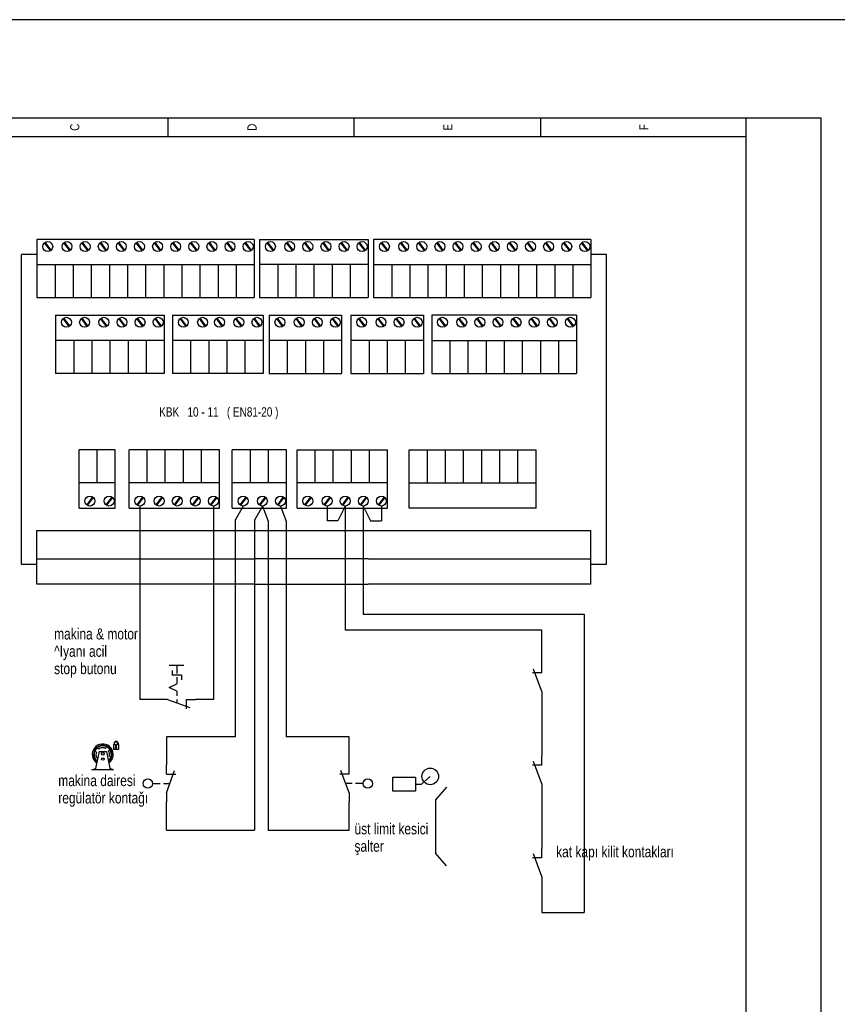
# Model space of a CAD drawing. Header units: centimetres. Extents: x 0 to 13234, y -30 to 2970.
# Tile 27 of 29: x 11424 to 11838, y 2471 to 2970. Entities that reach past the tile are written whole.
import ezdxf
from ezdxf.enums import TextEntityAlignment as Align

# ---------------------------------------------------------------- set-up
doc = ezdxf.new("R2010")
doc.units = ezdxf.units.CM
for name, color, linetype in [('ASN-CERCEVE', 7, 'Continuous'), ('ASN-ELEKTRIK', 3, 'Continuous'), ('ASN-ELEKTRIK-YAZI', 4, 'Continuous')]:
    doc.layers.add(name, color=color, linetype=linetype)

msp = doc.modelspace()

# ---------------------------------------------------------------- linework, layer by layer
at = {"layer": 'ASN-CERCEVE'}
for points in [[(0, 0), (13233.67, 0), (13233.67, 2970), (0, 2970)], [(100, 0), (13208.67, 0), (13208.67, 2970), (100, 2970)]]:
    msp.add_lwpolyline(points, close=True, dxfattribs=at)
at = {"layer": 'ASN-ELEKTRIK'}
for p, q in [((11162.87, 2920.2), (11829.62, 2920.2)), ((11498.61, 2920.2), (11498.61, 2910.74)), ((11593.18, 2910.74), (11593.18, 2920.2)), ((11687.76, 2910.74), (11687.76, 2920.2)), ((11791.79, 1974.44), (11791.79, 2920.2)), ((11829.62, 2920.2), (11829.62, 1974.44)), ((11162.87, 2910.74), (11791.79, 2910.74)), ((11432.31, 2858.58), (11432.31, 2829.05)), ((11542.48, 2858.58), (11432.31, 2858.58)), ((11439.16, 2852.86), (11436.17, 2856.89)), ((11439.16, 2852.86), (11436.17, 2856.89)), ((11439.47, 2853.1), (11436.5, 2857.12)), ((11439.47, 2853.1), (11436.5, 2857.12)), ((11448.93, 2852.86), (11445.94, 2856.89)), ((11448.93, 2852.86), (11445.94, 2856.89)), ((11449.24, 2853.1), (11446.27, 2857.12)), ((11449.24, 2853.1), (11446.27, 2857.12)), ((11458.11, 2852.86), (11455.12, 2856.89)), ((11458.11, 2852.86), (11455.12, 2856.89)), ((11458.42, 2853.1), (11455.45, 2857.12)), ((11458.42, 2853.1), (11455.45, 2857.12)), ((11467.29, 2852.86), (11464.31, 2856.89)), ((11467.29, 2852.86), (11464.31, 2856.89)), ((11467.6, 2853.1), (11464.63, 2857.12)), ((11467.6, 2853.1), (11464.63, 2857.12)), ((11476.47, 2852.86), (11473.49, 2856.89)), ((11476.47, 2852.86), (11473.49, 2856.89)), ((11476.78, 2853.1), (11473.81, 2857.12)), ((11476.78, 2853.1), (11473.81, 2857.12)), ((11485.65, 2852.86), (11482.67, 2856.89)), ((11485.65, 2852.86), (11482.67, 2856.89)), ((11485.96, 2853.1), (11482.99, 2857.12)), ((11485.96, 2853.1), (11482.99, 2857.12)), ((11494.83, 2852.86), (11491.85, 2856.89)), ((11494.83, 2852.86), (11491.85, 2856.89)), ((11495.15, 2853.1), (11492.17, 2857.12)), ((11495.15, 2853.1), (11492.17, 2857.12)), ((11504.01, 2852.86), (11501.03, 2856.89)), ((11504.01, 2852.86), (11501.03, 2856.89)), ((11504.33, 2853.1), (11501.35, 2857.12)), ((11504.33, 2853.1), (11501.35, 2857.12)), ((11513.19, 2852.86), (11510.21, 2856.89)), ((11513.19, 2852.86), (11510.21, 2856.89)), ((11513.51, 2853.1), (11510.53, 2857.12)), ((11513.51, 2853.1), (11510.53, 2857.12)), ((11522.38, 2852.86), (11519.39, 2856.89)), ((11522.38, 2852.86), (11519.39, 2856.89)), ((11522.69, 2853.1), (11519.71, 2857.12)), ((11522.69, 2853.1), (11519.71, 2857.12)), ((11531.56, 2852.86), (11528.57, 2856.89)), ((11531.56, 2852.86), (11528.57, 2856.89)), ((11531.87, 2853.1), (11528.89, 2857.12)), ((11531.87, 2853.1), (11528.89, 2857.12)), ((11540.74, 2852.86), (11537.75, 2856.89)), ((11540.74, 2852.86), (11537.75, 2856.89)), ((11541.05, 2853.1), (11538.07, 2857.12)), ((11541.05, 2853.1), (11538.07, 2857.12)), ((11542.48, 2858.58), (11542.48, 2829.05)), ((11545.18, 2858.58), (11545.18, 2829.05)), ((11545.18, 2858.58), (11600.26, 2858.58)), ((11552.03, 2852.86), (11549.04, 2856.89)), ((11552.03, 2852.86), (11549.04, 2856.89)), ((11552.34, 2853.1), (11549.37, 2857.12)), ((11552.34, 2853.1), (11549.37, 2857.12)), ((11561.8, 2852.86), (11558.81, 2856.89)), ((11561.8, 2852.86), (11558.81, 2856.89)), ((11562.11, 2853.1), (11559.14, 2857.12)), ((11562.11, 2853.1), (11559.14, 2857.12)), ((11570.98, 2852.86), (11567.99, 2856.89)), ((11570.98, 2852.86), (11567.99, 2856.89)), ((11571.29, 2853.1), (11568.32, 2857.12)), ((11571.29, 2853.1), (11568.32, 2857.12)), ((11580.16, 2852.86), (11577.18, 2856.89)), ((11580.16, 2852.86), (11577.18, 2856.89)), ((11580.47, 2853.1), (11577.5, 2857.12)), ((11580.47, 2853.1), (11577.5, 2857.12)), ((11589.34, 2852.86), (11586.36, 2856.89)), ((11589.34, 2852.86), (11586.36, 2856.89)), ((11589.65, 2853.1), (11586.68, 2857.12)), ((11589.65, 2853.1), (11586.68, 2857.12)), ((11598.52, 2852.86), (11595.54, 2856.89)), ((11598.52, 2852.86), (11595.54, 2856.89)), ((11598.84, 2853.1), (11595.86, 2857.12)), ((11598.84, 2853.1), (11595.86, 2857.12)), ((11600.26, 2858.58), (11600.26, 2829.05)), ((11600.26, 2858.58), (11600.26, 2829.05)), ((11602.97, 2858.58), (11602.97, 2829.05)), ((11713.13, 2858.58), (11602.97, 2858.58)), ((11609.82, 2852.86), (11606.83, 2856.89)), ((11609.82, 2852.86), (11606.83, 2856.89)), ((11610.13, 2853.1), (11607.15, 2857.12)), ((11610.13, 2853.1), (11607.15, 2857.12)), ((11619.59, 2852.86), (11616.6, 2856.89)), ((11619.59, 2852.86), (11616.6, 2856.89)), ((11619.9, 2853.1), (11616.92, 2857.12)), ((11619.9, 2853.1), (11616.92, 2857.12)), ((11628.77, 2852.86), (11625.78, 2856.89)), ((11628.77, 2852.86), (11625.78, 2856.89)), ((11629.08, 2853.1), (11626.1, 2857.12)), ((11629.08, 2853.1), (11626.1, 2857.12)), ((11637.95, 2852.86), (11634.96, 2856.89)), ((11637.95, 2852.86), (11634.96, 2856.89)), ((11638.26, 2853.1), (11635.28, 2857.12)), ((11638.26, 2853.1), (11635.28, 2857.12)), ((11647.13, 2852.86), (11644.14, 2856.89)), ((11647.13, 2852.86), (11644.14, 2856.89)), ((11647.44, 2853.1), (11644.46, 2857.12)), ((11647.44, 2853.1), (11644.46, 2857.12)), ((11656.31, 2852.86), (11653.32, 2856.89)), ((11656.31, 2852.86), (11653.32, 2856.89)), ((11656.62, 2853.1), (11653.64, 2857.12)), ((11656.62, 2853.1), (11653.64, 2857.12)), ((11665.49, 2852.86), (11662.5, 2856.89)), ((11665.49, 2852.86), (11662.5, 2856.89)), ((11665.8, 2853.1), (11662.83, 2857.12)), ((11665.8, 2853.1), (11662.83, 2857.12)), ((11674.67, 2852.86), (11671.68, 2856.89)), ((11674.67, 2852.86), (11671.68, 2856.89)), ((11674.98, 2853.1), (11672.01, 2857.12)), ((11674.98, 2853.1), (11672.01, 2857.12)), ((11683.85, 2852.86), (11680.87, 2856.89)), ((11683.85, 2852.86), (11680.87, 2856.89)), ((11684.16, 2853.1), (11681.19, 2857.12)), ((11684.16, 2853.1), (11681.19, 2857.12)), ((11693.03, 2852.86), (11690.05, 2856.89)), ((11693.03, 2852.86), (11690.05, 2856.89)), ((11693.34, 2853.1), (11690.37, 2857.12)), ((11693.34, 2853.1), (11690.37, 2857.12)), ((11702.21, 2852.86), (11699.23, 2856.89)), ((11702.21, 2852.86), (11699.23, 2856.89)), ((11702.52, 2853.1), (11699.55, 2857.12)), ((11702.52, 2853.1), (11699.55, 2857.12)), ((11711.39, 2852.86), (11708.41, 2856.89)), ((11711.39, 2852.86), (11708.41, 2856.89)), ((11711.71, 2853.1), (11708.73, 2857.12)), ((11711.71, 2853.1), (11708.73, 2857.12)), ((11713.13, 2858.58), (11713.13, 2829.05)), ((11424.42, 2693.61), (11424.42, 2850.96)), ((11432.31, 2850.96), (11424.42, 2850.96)), ((11721.02, 2850.96), (11713.13, 2850.96)), ((11721.02, 2693.61), (11721.02, 2850.96)), ((11432.31, 2845.78), (11542.48, 2845.78)), ((11441.49, 2845.78), (11441.49, 2829.05)), ((11450.67, 2845.78), (11450.67, 2829.05)), ((11450.67, 2845.78), (11450.67, 2829.05)), ((11459.85, 2845.78), (11459.85, 2829.05)), ((11459.85, 2845.78), (11459.85, 2829.05)), ((11469.03, 2845.78), (11469.03, 2829.05)), ((11469.03, 2845.78), (11469.03, 2829.05)), ((11478.21, 2845.78), (11478.21, 2829.05)), ((11478.21, 2845.78), (11478.21, 2829.05)), ((11487.39, 2845.78), (11487.39, 2829.05)), ((11487.39, 2845.78), (11487.39, 2829.05)), ((11496.57, 2845.78), (11496.57, 2829.05)), ((11496.57, 2845.78), (11496.57, 2829.05)), ((11496.57, 2845.78), (11496.57, 2829.05)), ((11505.76, 2845.78), (11505.76, 2829.05)), ((11505.76, 2845.78), (11505.76, 2829.05)), ((11505.76, 2845.78), (11505.76, 2829.05)), ((11514.94, 2845.78), (11514.94, 2829.05)), ((11514.94, 2845.78), (11514.94, 2829.05)), ((11514.94, 2845.78), (11514.94, 2829.05)), ((11524.12, 2845.78), (11524.12, 2829.05)), ((11524.12, 2845.78), (11524.12, 2829.05)), ((11524.12, 2845.78), (11524.12, 2829.05)), ((11533.3, 2845.78), (11533.3, 2829.05)), ((11533.3, 2845.78), (11533.3, 2829.05)), ((11533.3, 2845.78), (11533.3, 2829.05)), ((11600.26, 2845.78), (11545.18, 2845.78)), ((11554.36, 2845.78), (11554.36, 2829.05)), ((11563.54, 2845.78), (11563.54, 2829.05)), ((11563.54, 2845.78), (11563.54, 2829.05)), ((11572.72, 2845.78), (11572.72, 2829.05)), ((11572.72, 2845.78), (11572.72, 2829.05)), ((11581.9, 2845.78), (11581.9, 2829.05)), ((11581.9, 2845.78), (11581.9, 2829.05)), ((11591.08, 2845.78), (11591.08, 2829.05)), ((11591.08, 2845.78), (11591.08, 2829.05)), ((11602.97, 2845.78), (11713.13, 2845.78)), ((11612.15, 2845.78), (11612.15, 2829.05)), ((11621.33, 2845.78), (11621.33, 2829.05)), ((11621.33, 2845.78), (11621.33, 2829.05)), ((11630.51, 2845.78), (11630.51, 2829.05)), ((11630.51, 2845.78), (11630.51, 2829.05)), ((11639.69, 2845.78), (11639.69, 2829.05)), ((11639.69, 2845.78), (11639.69, 2829.05)), ((11648.87, 2845.78), (11648.87, 2829.05)), ((11648.87, 2845.78), (11648.87, 2829.05)), ((11658.05, 2845.78), (11658.05, 2829.05)), ((11658.05, 2845.78), (11658.05, 2829.05)), ((11667.23, 2845.78), (11667.23, 2829.05)), ((11667.23, 2845.78), (11667.23, 2829.05)), ((11667.23, 2845.78), (11667.23, 2829.05)), ((11676.41, 2845.78), (11676.41, 2829.05)), ((11676.41, 2845.78), (11676.41, 2829.05)), ((11676.41, 2845.78), (11676.41, 2829.05)), ((11685.59, 2845.78), (11685.59, 2829.05)), ((11685.59, 2845.78), (11685.59, 2829.05)), ((11685.59, 2845.78), (11685.59, 2829.05)), ((11694.77, 2845.78), (11694.77, 2829.05)), ((11694.77, 2845.78), (11694.77, 2829.05)), ((11694.77, 2845.78), (11694.77, 2829.05)), ((11703.95, 2845.78), (11703.95, 2829.05)), ((11703.95, 2845.78), (11703.95, 2829.05)), ((11703.95, 2845.78), (11703.95, 2829.05)), ((11432.31, 2829.05), (11542.48, 2829.05)), ((11545.18, 2829.05), (11600.26, 2829.05)), ((11602.97, 2829.05), (11713.13, 2829.05)), ((11441.79, 2820.15), (11496.87, 2820.15)), ((11441.79, 2820.15), (11441.79, 2790.63)), ((11448.64, 2814.44), (11445.65, 2818.47)), ((11448.64, 2814.44), (11445.65, 2818.47)), ((11448.95, 2814.68), (11445.98, 2818.69)), ((11448.95, 2814.68), (11445.98, 2818.69)), ((11457.82, 2814.44), (11454.83, 2818.47)), ((11457.82, 2814.44), (11454.83, 2818.47)), ((11458.13, 2814.68), (11455.16, 2818.69)), ((11458.13, 2814.68), (11455.16, 2818.69)), ((11467.59, 2814.44), (11464.6, 2818.47)), ((11467.59, 2814.44), (11464.6, 2818.47)), ((11467.9, 2814.68), (11464.93, 2818.69)), ((11467.9, 2814.68), (11464.93, 2818.69)), ((11476.77, 2814.44), (11473.79, 2818.47)), ((11476.77, 2814.44), (11473.79, 2818.47)), ((11477.08, 2814.68), (11474.11, 2818.69)), ((11477.08, 2814.68), (11474.11, 2818.69)), ((11485.95, 2814.44), (11482.97, 2818.47)), ((11485.95, 2814.44), (11482.97, 2818.47)), ((11486.26, 2814.68), (11483.29, 2818.69)), ((11486.26, 2814.68), (11483.29, 2818.69)), ((11495.13, 2814.44), (11492.15, 2818.47)), ((11495.13, 2814.44), (11492.15, 2818.47)), ((11495.45, 2814.68), (11492.47, 2818.69)), ((11495.45, 2814.68), (11492.47, 2818.69)), ((11496.87, 2820.15), (11496.87, 2790.63)), ((11496.87, 2820.15), (11496.87, 2790.63)), ((11501.03, 2820.15), (11546.93, 2820.15)), ((11501.03, 2820.15), (11501.03, 2790.63)), ((11507.88, 2814.44), (11504.89, 2818.47)), ((11507.88, 2814.44), (11504.89, 2818.47)), ((11508.19, 2814.68), (11505.21, 2818.69)), ((11508.19, 2814.68), (11505.21, 2818.69)), ((11517.65, 2814.44), (11514.66, 2818.47)), ((11517.65, 2814.44), (11514.66, 2818.47)), ((11517.96, 2814.68), (11514.98, 2818.69)), ((11517.96, 2814.68), (11514.98, 2818.69)), ((11526.24, 2814.44), (11523.25, 2818.47)), ((11526.24, 2814.44), (11523.25, 2818.47)), ((11526.55, 2814.68), (11523.58, 2818.69)), ((11526.55, 2814.68), (11523.58, 2818.69)), ((11536.01, 2814.44), (11533.02, 2818.47)), ((11536.01, 2814.44), (11533.02, 2818.47)), ((11536.32, 2814.68), (11533.35, 2818.69)), ((11536.32, 2814.68), (11533.35, 2818.69)), ((11545.19, 2814.44), (11542.2, 2818.47)), ((11545.19, 2814.44), (11542.2, 2818.47)), ((11545.5, 2814.68), (11542.53, 2818.69)), ((11545.5, 2814.68), (11542.53, 2818.69)), ((11546.93, 2820.15), (11546.93, 2790.63)), ((11546.93, 2820.15), (11546.93, 2790.63)), ((11549.99, 2820.15), (11549.99, 2790.63)), ((11549.99, 2820.15), (11586.72, 2820.15)), ((11556.84, 2814.44), (11553.86, 2818.47)), ((11556.84, 2814.44), (11553.86, 2818.47)), ((11557.16, 2814.68), (11554.18, 2818.69)), ((11557.16, 2814.68), (11554.18, 2818.69)), ((11566.61, 2814.44), (11563.63, 2818.47)), ((11566.61, 2814.44), (11563.63, 2818.47)), ((11566.93, 2814.68), (11563.95, 2818.69)), ((11566.93, 2814.68), (11563.95, 2818.69)), ((11575.79, 2814.44), (11572.81, 2818.47)), ((11575.79, 2814.44), (11572.81, 2818.47)), ((11576.11, 2814.68), (11573.13, 2818.69)), ((11576.11, 2814.68), (11573.13, 2818.69)), ((11584.97, 2814.44), (11581.99, 2818.47)), ((11584.97, 2814.44), (11581.99, 2818.47)), ((11585.29, 2814.68), (11582.31, 2818.69)), ((11585.29, 2814.68), (11582.31, 2818.69)), ((11586.72, 2820.15), (11586.72, 2790.63)), ((11586.72, 2820.15), (11586.72, 2790.63)), ((11591.44, 2820.15), (11591.44, 2790.63)), ((11591.44, 2820.15), (11628.16, 2820.15)), ((11598.29, 2814.44), (11595.3, 2818.47)), ((11598.29, 2814.44), (11595.3, 2818.47)), ((11598.6, 2814.68), (11595.62, 2818.69)), ((11598.6, 2814.68), (11595.62, 2818.69)), ((11608.06, 2814.44), (11605.07, 2818.47)), ((11608.06, 2814.44), (11605.07, 2818.47)), ((11608.37, 2814.68), (11605.39, 2818.69)), ((11608.37, 2814.68), (11605.39, 2818.69)), ((11617.24, 2814.44), (11614.25, 2818.47)), ((11617.24, 2814.44), (11614.25, 2818.47)), ((11617.55, 2814.68), (11614.58, 2818.69)), ((11617.55, 2814.68), (11614.58, 2818.69)), ((11626.42, 2814.44), (11623.43, 2818.47)), ((11626.42, 2814.44), (11623.43, 2818.47)), ((11626.73, 2814.68), (11623.76, 2818.69)), ((11626.73, 2814.68), (11623.76, 2818.69)), ((11628.16, 2820.15), (11628.16, 2790.63)), ((11628.16, 2820.15), (11628.16, 2790.63)), ((11632.4, 2820.15), (11632.4, 2790.63)), ((11705.84, 2820.15), (11632.4, 2820.15)), ((11639.25, 2814.44), (11636.26, 2818.47)), ((11639.25, 2814.44), (11636.26, 2818.47)), ((11639.56, 2814.68), (11636.58, 2818.69)), ((11639.56, 2814.68), (11636.58, 2818.69)), ((11649.02, 2814.44), (11646.03, 2818.47)), ((11649.02, 2814.44), (11646.03, 2818.47)), ((11649.33, 2814.68), (11646.35, 2818.69)), ((11649.33, 2814.68), (11646.35, 2818.69)), ((11658.2, 2814.44), (11655.21, 2818.47)), ((11658.2, 2814.44), (11655.21, 2818.47)), ((11658.51, 2814.68), (11655.53, 2818.69)), ((11658.51, 2814.68), (11655.53, 2818.69)), ((11667.38, 2814.44), (11664.39, 2818.47)), ((11667.38, 2814.44), (11664.39, 2818.47)), ((11667.69, 2814.68), (11664.72, 2818.69)), ((11667.69, 2814.68), (11664.72, 2818.69)), ((11676.56, 2814.44), (11673.57, 2818.47)), ((11676.56, 2814.44), (11673.57, 2818.47)), ((11676.87, 2814.68), (11673.9, 2818.69)), ((11676.87, 2814.68), (11673.9, 2818.69)), ((11685.74, 2814.44), (11682.76, 2818.47)), ((11685.74, 2814.44), (11682.76, 2818.47)), ((11686.05, 2814.68), (11683.08, 2818.69)), ((11686.05, 2814.68), (11683.08, 2818.69)), ((11694.92, 2814.44), (11691.94, 2818.47)), ((11694.92, 2814.44), (11691.94, 2818.47)), ((11695.23, 2814.68), (11692.26, 2818.69)), ((11695.23, 2814.68), (11692.26, 2818.69)), ((11704.1, 2814.44), (11701.12, 2818.47)), ((11704.1, 2814.44), (11701.12, 2818.47)), ((11704.41, 2814.68), (11701.44, 2818.69)), ((11704.41, 2814.68), (11701.44, 2818.69)), ((11705.84, 2820.15), (11705.84, 2790.63)), ((11496.87, 2807.35), (11441.79, 2807.35)), ((11450.97, 2807.35), (11450.97, 2790.63)), ((11450.97, 2807.35), (11450.97, 2790.63)), ((11460.15, 2807.35), (11460.15, 2790.63)), ((11469.33, 2807.35), (11469.33, 2790.63)), ((11469.33, 2807.35), (11469.33, 2790.63)), ((11478.51, 2807.35), (11478.51, 2790.63)), ((11478.51, 2807.35), (11478.51, 2790.63)), ((11487.69, 2807.35), (11487.69, 2790.63)), ((11487.69, 2807.35), (11487.69, 2790.63)), ((11546.93, 2807.35), (11501.03, 2807.35)), ((11510.21, 2807.35), (11510.21, 2790.63)), ((11519.39, 2807.35), (11519.39, 2790.63)), ((11519.39, 2807.35), (11519.39, 2790.63)), ((11519.39, 2807.35), (11519.39, 2790.63)), ((11528.57, 2807.35), (11528.57, 2790.63)), ((11537.75, 2807.35), (11537.75, 2790.63)), ((11537.75, 2807.35), (11537.75, 2790.63)), ((11586.72, 2807.35), (11549.99, 2807.35)), ((11559.17, 2807.35), (11559.17, 2790.63)), ((11568.35, 2807.35), (11568.35, 2790.63)), ((11568.35, 2807.35), (11568.35, 2790.63)), ((11577.54, 2807.35), (11577.54, 2790.63)), ((11577.54, 2807.35), (11577.54, 2790.63)), ((11628.16, 2807.35), (11591.44, 2807.35)), ((11600.62, 2807.35), (11600.62, 2790.63)), ((11609.8, 2807.35), (11609.8, 2790.63)), ((11609.8, 2807.35), (11609.8, 2790.63)), ((11618.98, 2807.35), (11618.98, 2790.63)), ((11618.98, 2807.35), (11618.98, 2790.63)), ((11632.4, 2807.35), (11705.84, 2807.35)), ((11641.58, 2807.35), (11641.58, 2790.63)), ((11650.76, 2807.35), (11650.76, 2790.63)), ((11650.76, 2807.35), (11650.76, 2790.63)), ((11659.94, 2807.35), (11659.94, 2790.63)), ((11659.94, 2807.35), (11659.94, 2790.63)), ((11669.12, 2807.35), (11669.12, 2790.63)), ((11669.12, 2807.35), (11669.12, 2790.63)), ((11678.3, 2807.35), (11678.3, 2790.63)), ((11678.3, 2807.35), (11678.3, 2790.63)), ((11687.48, 2807.35), (11687.48, 2790.63)), ((11687.48, 2807.35), (11687.48, 2790.63)), ((11696.66, 2807.35), (11696.66, 2790.63)), ((11496.87, 2790.63), (11441.79, 2790.63)), ((11546.93, 2790.63), (11501.03, 2790.63)), ((11549.99, 2790.63), (11586.72, 2790.63)), ((11591.44, 2790.63), (11628.16, 2790.63)), ((11632.4, 2790.63), (11705.84, 2790.63)), ((11453.65, 2722.25), (11453.65, 2751.77)), ((11472.01, 2751.77), (11453.65, 2751.77)), ((11462.83, 2735.05), (11462.83, 2751.77)), ((11472.01, 2722.25), (11472.01, 2751.77)), ((11472.01, 2722.25), (11472.01, 2751.77)), ((11479, 2722.25), (11479, 2751.77)), ((11524.91, 2751.77), (11479, 2751.77)), ((11488.18, 2735.05), (11488.18, 2751.77)), ((11497.36, 2735.05), (11497.36, 2751.77)), ((11497.36, 2735.05), (11497.36, 2751.77)), ((11506.55, 2735.05), (11506.55, 2751.77)), ((11506.55, 2735.05), (11506.55, 2751.77)), ((11515.73, 2735.05), (11515.73, 2751.77)), ((11515.73, 2735.05), (11515.73, 2751.77)), ((11524.91, 2722.25), (11524.91, 2751.77)), ((11524.91, 2722.25), (11524.91, 2751.77)), ((11531.34, 2722.25), (11531.34, 2751.77)), ((11558.88, 2751.77), (11531.34, 2751.77)), ((11540.52, 2735.05), (11540.52, 2751.77)), ((11549.7, 2735.05), (11549.7, 2751.77)), ((11549.7, 2735.05), (11549.7, 2751.77)), ((11558.88, 2722.25), (11558.88, 2751.77)), ((11558.88, 2722.25), (11558.88, 2751.77)), ((11564.14, 2722.25), (11564.14, 2751.77)), ((11564.14, 2751.77), (11610.04, 2751.77)), ((11573.32, 2735.05), (11573.32, 2751.77)), ((11582.5, 2735.05), (11582.5, 2751.77)), ((11582.5, 2735.05), (11582.5, 2751.77)), ((11591.68, 2735.05), (11591.68, 2751.77)), ((11591.68, 2735.05), (11591.68, 2751.77)), ((11600.86, 2735.05), (11600.86, 2751.77)), ((11600.86, 2735.05), (11600.86, 2751.77)), ((11610.04, 2722.25), (11610.04, 2751.77)), ((11610.04, 2722.25), (11610.04, 2751.77)), ((11621.02, 2722.25), (11621.02, 2751.77)), ((11621.02, 2751.77), (11685.29, 2751.77)), ((11630.2, 2735.05), (11630.2, 2751.77)), ((11639.38, 2735.05), (11639.38, 2751.77)), ((11639.38, 2735.05), (11639.38, 2751.77)), ((11648.56, 2735.05), (11648.56, 2751.77)), ((11648.56, 2735.05), (11648.56, 2751.77)), ((11657.74, 2735.05), (11657.74, 2751.77)), ((11657.74, 2735.05), (11657.74, 2751.77)), ((11666.92, 2735.05), (11666.92, 2751.77)), ((11666.92, 2735.05), (11666.92, 2751.77)), ((11676.11, 2735.05), (11676.11, 2751.77)), ((11676.11, 2735.05), (11676.11, 2751.77)), ((11685.29, 2722.25), (11685.29, 2751.77)), ((11472.01, 2735.05), (11453.65, 2735.05)), ((11524.91, 2735.05), (11479, 2735.05)), ((11558.88, 2735.05), (11531.34, 2735.05)), ((11610.04, 2735.05), (11564.14, 2735.05)), ((11621.02, 2735.05), (11685.29, 2735.05)), ((11460.5, 2727.96), (11457.51, 2723.93)), ((11460.5, 2727.96), (11457.51, 2723.93)), ((11460.81, 2727.72), (11457.83, 2723.71)), ((11460.81, 2727.72), (11457.83, 2723.71)), ((11470.27, 2727.96), (11467.28, 2723.93)), ((11470.27, 2727.96), (11467.28, 2723.93)), ((11470.58, 2727.72), (11467.6, 2723.71)), ((11470.58, 2727.72), (11467.6, 2723.71)), ((11485.85, 2727.96), (11482.87, 2723.93)), ((11485.85, 2727.96), (11482.87, 2723.93)), ((11486.17, 2727.72), (11483.19, 2723.71)), ((11486.17, 2727.72), (11483.19, 2723.71)), ((11495.62, 2727.96), (11492.64, 2723.93)), ((11495.62, 2727.96), (11492.64, 2723.93)), ((11495.94, 2727.72), (11492.96, 2723.71)), ((11495.94, 2727.72), (11492.96, 2723.71)), ((11504.8, 2727.96), (11501.82, 2723.93)), ((11504.8, 2727.96), (11501.82, 2723.93)), ((11505.12, 2727.72), (11502.14, 2723.71)), ((11505.12, 2727.72), (11502.14, 2723.71)), ((11513.98, 2727.96), (11511, 2723.93)), ((11513.98, 2727.96), (11511, 2723.93)), ((11514.3, 2727.72), (11511.32, 2723.71)), ((11514.3, 2727.72), (11511.32, 2723.71)), ((11523.17, 2727.96), (11520.18, 2723.93)), ((11523.17, 2727.96), (11520.18, 2723.93)), ((11523.48, 2727.72), (11520.5, 2723.71)), ((11523.48, 2727.72), (11520.5, 2723.71)), ((11538.19, 2727.96), (11535.21, 2723.93)), ((11538.19, 2727.96), (11535.21, 2723.93)), ((11538.5, 2727.72), (11535.53, 2723.71)), ((11538.5, 2727.72), (11535.53, 2723.71)), ((11547.96, 2727.96), (11544.98, 2723.93)), ((11547.96, 2727.96), (11544.98, 2723.93)), ((11548.27, 2727.72), (11545.3, 2723.71)), ((11548.27, 2727.72), (11545.3, 2723.71)), ((11557.14, 2727.96), (11554.16, 2723.93)), ((11557.14, 2727.96), (11554.16, 2723.93)), ((11557.45, 2727.72), (11554.48, 2723.71)), ((11557.45, 2727.72), (11554.48, 2723.71)), ((11570.99, 2727.96), (11568, 2723.93)), ((11570.99, 2727.96), (11568, 2723.93)), ((11571.3, 2727.72), (11568.32, 2723.71)), ((11571.3, 2727.72), (11568.32, 2723.71)), ((11580.76, 2727.96), (11577.77, 2723.93)), ((11580.76, 2727.96), (11577.77, 2723.93)), ((11581.07, 2727.72), (11578.09, 2723.71)), ((11581.07, 2727.72), (11578.09, 2723.71)), ((11589.94, 2727.96), (11586.95, 2723.93)), ((11589.94, 2727.96), (11586.95, 2723.93)), ((11590.25, 2727.72), (11587.27, 2723.71)), ((11590.25, 2727.72), (11587.27, 2723.71)), ((11599.12, 2727.96), (11596.13, 2723.93)), ((11599.12, 2727.96), (11596.13, 2723.93)), ((11599.43, 2727.72), (11596.46, 2723.71)), ((11599.43, 2727.72), (11596.46, 2723.71)), ((11608.3, 2727.96), (11605.31, 2723.93)), ((11608.3, 2727.96), (11605.31, 2723.93)), ((11608.61, 2727.72), (11605.64, 2723.71)), ((11608.61, 2727.72), (11605.64, 2723.71)), ((11453.65, 2722.25), (11472.01, 2722.25)), ((11479, 2722.25), (11524.91, 2722.25)), ((11484.48, 2723.35), (11484.48, 2625.21)), ((11521.79, 2723.35), (11521.79, 2625.21)), ((11531.34, 2722.25), (11558.88, 2722.25)), ((11536.82, 2723.35), (11532.74, 2716.16)), ((11546.59, 2723.35), (11542.51, 2716.16)), ((11546.59, 2723.35), (11549.52, 2715.62)), ((11555.77, 2723.35), (11558.7, 2715.62)), ((11564.14, 2722.25), (11610.04, 2722.25)), ((11579.38, 2723.35), (11579.38, 2715.86)), ((11588.56, 2723.35), (11584.86, 2715.86)), ((11588.56, 2723.35), (11588.56, 2660.33)), ((11597.74, 2723.35), (11597.74, 2668.53)), ((11597.74, 2723.35), (11601.45, 2715.86)), ((11606.92, 2723.35), (11606.92, 2715.86)), ((11685.29, 2722.25), (11621.02, 2722.25)), ((11532.74, 2716.16), (11532.74, 2606.21)), ((11542.51, 2716.16), (11542.51, 2558.95)), ((11549.52, 2715.62), (11549.52, 2558.95)), ((11558.7, 2715.62), (11558.7, 2606.21)), ((11584.86, 2715.86), (11579.38, 2715.86)), ((11601.45, 2715.86), (11606.92, 2715.86)), ((11432.31, 2683.73), (11432.31, 2710.88)), ((11432.31, 2710.88), (11542.48, 2710.88)), ((11542.48, 2710.88), (11600.26, 2710.88)), ((11600.26, 2710.88), (11713.13, 2710.88)), ((11713.13, 2683.73), (11713.13, 2710.88)), ((11432.31, 2693.61), (11424.42, 2693.61)), ((11432.31, 2696.53), (11542.48, 2696.53)), ((11600.26, 2696.53), (11542.48, 2696.53)), ((11600.26, 2696.53), (11713.13, 2696.53)), ((11721.02, 2693.61), (11713.13, 2693.61)), ((11542.48, 2683.73), (11432.31, 2683.73)), ((11542.48, 2683.73), (11600.26, 2683.73)), ((11713.13, 2683.73), (11600.26, 2683.73)), ((11597.74, 2668.53), (11709.74, 2668.53)), ((11709.74, 2668.53), (11709.74, 2517.26)), ((11688.17, 2660.33), (11588.56, 2660.33)), ((11688.17, 2643.48), (11688.17, 2660.33)), ((11499.27, 2642.63), (11506.84, 2642.63)), ((11503.13, 2642.61), (11503.13, 2638.45)), ((11688.17, 2638.75), (11688.17, 2643.48)), ((11500.77, 2639.87), (11500.77, 2637.51)), ((11505.5, 2637.51), (11500.77, 2637.51)), ((11505.5, 2637.51), (11505.5, 2635.14)), ((11688.17, 2638.75), (11683.44, 2638.75)), ((11688.17, 2629.3), (11684.04, 2640.65)), ((11499.35, 2631.36), (11503.13, 2633.25)), ((11503.13, 2636.56), (11503.13, 2633.25)), ((11503.13, 2629.47), (11499.35, 2631.36)), ((11503.13, 2629.47), (11503.13, 2627.1)), ((11688.17, 2629.3), (11688.17, 2624.57)), ((11493.68, 2625.21), (11484.48, 2625.21)), ((11498.4, 2625.21), (11493.68, 2625.21)), ((11498.4, 2625.21), (11509.75, 2621.08)), ((11503.13, 2625.21), (11503.13, 2623.51)), ((11507.86, 2625.21), (11512.59, 2625.21)), ((11507.86, 2625.21), (11507.86, 2620.48)), ((11521.79, 2625.21), (11512.59, 2625.21)), ((11688.17, 2624.57), (11688.17, 2596.59)), ((11471.16, 2602.38), (11473.62, 2602.38)), ((11471.16, 2602.38), (11471.16, 2599.92)), ((11471.4, 2602.99), (11471.4, 2602.38)), ((11471.59, 2602.38), (11471.59, 2602.99)), ((11473.19, 2602.38), (11473.19, 2602.99)), ((11473.39, 2602.99), (11473.39, 2602.38)), ((11473.62, 2602.38), (11473.62, 2599.92)), ((11532.74, 2606.21), (11497.97, 2606.21)), ((11497.97, 2606.21), (11497.97, 2592.04)), ((11590.54, 2606.21), (11558.7, 2606.21)), ((11590.54, 2592.04), (11590.54, 2606.21)), ((11462.44, 2598.51), (11461.56, 2598.84)), ((11463.79, 2598.92), (11461.84, 2589.5)), ((11463.63, 2600.09), (11462.99, 2600.79)), ((11463.79, 2598.92), (11467.53, 2598.92)), ((11467.09, 2600.45), (11467.48, 2601.3)), ((11467.53, 2598.92), (11469.48, 2589.5)), ((11468.5, 2599.26), (11469.25, 2599.82)), ((11473.62, 2599.92), (11471.16, 2599.92)), ((11472.04, 2600.48), (11472.26, 2601.44)), ((11472.04, 2600.48), (11472.75, 2600.48)), ((11472.75, 2600.48), (11472.52, 2601.44)), ((11468.38, 2594.8), (11468.88, 2594.37)), ((11469, 2596.52), (11469.85, 2596.08)), ((11497.97, 2587.31), (11497.97, 2592.04)), ((11590.54, 2587.31), (11590.54, 2592.04)), ((11688.17, 2591.87), (11683.44, 2591.87)), ((11688.17, 2582.41), (11684.04, 2593.76)), ((11688.17, 2591.87), (11688.17, 2596.59)), ((11460.17, 2589.5), (11462, 2590.3)), ((11471.15, 2589.5), (11460.17, 2589.5)), ((11471.15, 2589.5), (11469.32, 2590.3)), ((11497.97, 2577.86), (11502.1, 2589.2)), ((11497.97, 2587.31), (11502.7, 2587.31)), ((11590.54, 2587.31), (11585.81, 2587.31)), ((11590.54, 2577.86), (11586.41, 2589.2)), ((11490.88, 2582.58), (11494.77, 2582.58)), ((11496.45, 2582.58), (11499.69, 2582.58)), ((11592.05, 2582.58), (11588.82, 2582.58)), ((11597.63, 2582.58), (11593.74, 2582.58)), ((11612.77, 2585.87), (11624.18, 2585.87)), ((11612.77, 2578.68), (11612.77, 2585.87)), ((11624.18, 2585.87), (11624.18, 2578.68)), ((11624.18, 2582.27), (11627.21, 2582.27)), ((11627.21, 2582.27), (11631.67, 2586.24)), ((11688.17, 2582.41), (11688.17, 2577.68)), ((11497.97, 2577.86), (11497.97, 2573.13)), ((11590.54, 2577.86), (11590.54, 2573.13)), ((11624.18, 2578.68), (11612.77, 2578.68)), ((11639.9, 2580.79), (11634.27, 2574.28)), ((11688.17, 2577.68), (11688.17, 2549.7)), ((11497.97, 2558.95), (11497.97, 2573.13)), ((11590.54, 2558.95), (11590.54, 2573.13)), ((11634.27, 2574.28), (11634.27, 2547.28)), ((11497.97, 2558.95), (11542.51, 2558.95)), ((11549.52, 2558.95), (11590.54, 2558.95)), ((11639.9, 2540.78), (11634.27, 2547.28)), ((11688.17, 2535.52), (11684.04, 2546.87)), ((11688.17, 2544.98), (11688.17, 2549.7)), ((11688.17, 2544.98), (11683.44, 2544.98)), ((11688.17, 2535.52), (11688.17, 2530.79)), ((11688.17, 2530.79), (11688.17, 2517.26)), ((11688.17, 2517.26), (11709.74, 2517.26))]:
    msp.add_line(p, q, dxfattribs=at)
for points in [[(11468.76, 2592.99), (11469.56, 2593.7), (11470.21, 2594.56), (11470.67, 2595.52), (11470.93, 2596.56), (11470.98, 2597.64), (11470.81, 2598.7), (11470.43, 2599.7), (11469.86, 2600.61), (11469.12, 2601.38), (11468.23, 2601.99), (11467.25, 2602.41), (11466.2, 2602.63), (11465.12, 2602.63), (11464.07, 2602.41), (11463.08, 2601.99), (11462.2, 2601.38), (11461.46, 2600.61), (11460.89, 2599.7), (11460.51, 2598.7), (11460.34, 2597.64), (11460.38, 2596.56), (11460.64, 2595.52), (11461.11, 2594.56), (11461.75, 2593.7), (11462.56, 2592.99)], [(11468.6, 2593.75), (11469.27, 2594.42), (11469.78, 2595.21), (11470.13, 2596.09), (11470.28, 2597.03), (11470.25, 2597.97), (11470.02, 2598.89), (11469.61, 2599.74), (11469.04, 2600.5), (11468.33, 2601.12), (11467.5, 2601.58), (11466.6, 2601.86), (11465.66, 2601.96), (11464.72, 2601.86), (11463.82, 2601.58), (11462.99, 2601.12), (11462.28, 2600.5), (11461.71, 2599.74), (11461.3, 2598.89), (11461.07, 2597.97), (11461.04, 2597.03), (11461.19, 2596.09), (11461.54, 2595.21), (11462.05, 2594.42), (11462.72, 2593.75)], [(11473.39, 2602.99), (11473.36, 2603.2), (11473.3, 2603.4), (11473.2, 2603.58), (11473.06, 2603.73), (11472.89, 2603.86), (11472.7, 2603.94), (11472.49, 2603.98), (11472.29, 2603.98), (11472.08, 2603.94), (11471.89, 2603.86), (11471.73, 2603.73), (11471.59, 2603.58), (11471.48, 2603.4), (11471.42, 2603.2), (11471.4, 2602.99)], [(11473.19, 2602.99), (11473.17, 2603.16), (11473.12, 2603.32), (11473.04, 2603.47), (11472.92, 2603.59), (11472.79, 2603.69), (11472.63, 2603.75), (11472.47, 2603.79), (11472.3, 2603.79), (11472.14, 2603.75), (11471.99, 2603.68), (11471.85, 2603.58), (11471.74, 2603.46), (11471.66, 2603.31), (11471.61, 2603.15), (11471.59, 2602.99)], [(11472.52, 2601.44), (11472.57, 2601.47), (11472.6, 2601.51), (11472.63, 2601.56), (11472.65, 2601.61), (11472.66, 2601.66), (11472.66, 2601.72), (11472.64, 2601.77), (11472.62, 2601.82), (11472.59, 2601.86), (11472.54, 2601.9), (11472.5, 2601.92), (11472.45, 2601.94), (11472.39, 2601.95), (11472.34, 2601.94), (11472.28, 2601.92), (11472.24, 2601.9), (11472.2, 2601.86), (11472.16, 2601.82), (11472.14, 2601.77), (11472.12, 2601.72), (11472.12, 2601.66), (11472.13, 2601.61), (11472.15, 2601.56), (11472.18, 2601.51), (11472.21, 2601.47), (11472.26, 2601.44)], [(11468.54, 2594.04), (11469.14, 2594.68), (11469.6, 2595.44), (11469.9, 2596.26), (11470.03, 2597.14), (11469.98, 2598.01), (11469.75, 2598.87), (11469.36, 2599.66), (11468.82, 2600.35), (11468.15, 2600.92), (11467.38, 2601.35), (11466.54, 2601.61), (11465.66, 2601.7), (11464.78, 2601.61), (11463.94, 2601.35), (11463.17, 2600.92), (11462.5, 2600.35), (11461.96, 2599.66), (11461.57, 2598.87), (11461.34, 2598.01), (11461.29, 2597.14), (11461.42, 2596.26), (11461.72, 2595.44), (11462.18, 2594.68), (11462.78, 2594.04)], [(11462.44, 2598.51), (11462.26, 2597.82), (11462.23, 2597.1), (11462.35, 2596.4), (11462.61, 2595.74), (11463.01, 2595.15)], [(11467.09, 2600.45), (11466.4, 2600.68), (11465.67, 2600.76), (11464.95, 2600.69), (11464.26, 2600.46), (11463.63, 2600.09)], [(11469, 2596.52), (11469.09, 2597.23), (11469.04, 2597.94), (11468.84, 2598.63), (11468.5, 2599.26)]]:
    msp.add_lwpolyline(points, dxfattribs=at)
for centre, radius in [((11437.78, 2854.96), 2.51), ((11447.55, 2854.96), 2.51), ((11456.73, 2854.96), 2.51), ((11465.92, 2854.96), 2.51), ((11475.1, 2854.96), 2.51), ((11484.28, 2854.96), 2.51), ((11493.46, 2854.96), 2.51), ((11502.64, 2854.96), 2.51), ((11511.82, 2854.96), 2.51), ((11521, 2854.96), 2.51), ((11530.18, 2854.96), 2.51), ((11539.36, 2854.96), 2.51), ((11550.65, 2854.96), 2.51), ((11560.42, 2854.96), 2.51), ((11569.6, 2854.96), 2.51), ((11578.79, 2854.96), 2.51), ((11587.97, 2854.96), 2.51), ((11597.15, 2854.96), 2.51), ((11608.44, 2854.96), 2.51), ((11618.21, 2854.96), 2.51), ((11627.39, 2854.96), 2.51), ((11636.57, 2854.96), 2.51), ((11645.75, 2854.96), 2.51), ((11654.93, 2854.96), 2.51), ((11664.11, 2854.96), 2.51), ((11673.29, 2854.96), 2.51), ((11682.48, 2854.96), 2.51), ((11691.66, 2854.96), 2.51), ((11700.84, 2854.96), 2.51), ((11710.02, 2854.96), 2.51), ((11447.26, 2816.54), 2.51), ((11456.44, 2816.54), 2.51), ((11466.21, 2816.54), 2.51), ((11475.4, 2816.54), 2.51), ((11484.58, 2816.54), 2.51), ((11493.76, 2816.54), 2.51), ((11506.5, 2816.54), 2.51), ((11516.27, 2816.54), 2.51), ((11524.86, 2816.54), 2.51), ((11534.63, 2816.54), 2.51), ((11543.81, 2816.54), 2.51), ((11555.47, 2816.54), 2.51), ((11565.24, 2816.54), 2.51), ((11574.42, 2816.54), 2.51), ((11583.6, 2816.54), 2.51), ((11596.91, 2816.54), 2.51), ((11606.68, 2816.54), 2.51), ((11615.86, 2816.54), 2.51), ((11625.04, 2816.54), 2.51), ((11637.87, 2816.54), 2.51), ((11647.64, 2816.54), 2.51), ((11656.82, 2816.54), 2.51), ((11666, 2816.54), 2.51), ((11675.18, 2816.54), 2.51), ((11684.36, 2816.54), 2.51), ((11693.55, 2816.54), 2.51), ((11702.73, 2816.54), 2.51), ((11459.12, 2725.86), 2.51), ((11468.89, 2725.86), 2.51), ((11484.48, 2725.86), 2.51), ((11494.25, 2725.86), 2.51), ((11503.43, 2725.86), 2.51), ((11512.61, 2725.86), 2.51), ((11521.79, 2725.86), 2.51), ((11536.82, 2725.86), 2.51), ((11546.59, 2725.86), 2.51), ((11555.77, 2725.86), 2.51), ((11569.61, 2725.86), 2.51), ((11579.38, 2725.86), 2.51), ((11588.56, 2725.86), 2.51), ((11597.74, 2725.86), 2.51), ((11606.92, 2725.86), 2.51), ((11465.66, 2597.71), 0.667), ((11465.66, 2595.04), 0.667), ((11631.67, 2586.24), 4.23), ((11488.51, 2582.58), 2.36), ((11600, 2582.58), 2.36)]:
    msp.add_circle(centre, radius, dxfattribs=at)

# ---------------------------------------------------------------- texts
at = {"layer": 'ASN-ELEKTRIK-YAZI', "width": 0.8}
for s, p in [('C', (11453.78, 2915.47)), ('D', (11543.63, 2915.47)), ('E', (11642.93, 2915.47)), ('F', (11742.24, 2915.47))]:
    msp.add_text(s, height=4.63, rotation=90, dxfattribs=at).set_placement(p, align=Align.CENTER)
for s, height, p in [('KBK   10 - 11   ( EN81-20 )', 4.7288, (11494.27, 2773.44)), ('makina & motor', 5.6745, (11441, 2661.35)), ('^ Iyanı acil', 5.6745, (11441, 2652.55)), ('stop butonu', 5.6745, (11441, 2643.75)), ('makina dairesi', 5.6745, (11443.13, 2586.96)), ('regülatör kontağı', 5.6745, (11443.13, 2578.17)), ('üst limit kesici', 5.6745, (11593.26, 2562.48)), ('şalter', 5.675, (11593.26, 2553.68)), ('kat kapı kilit kontakları', 5.6745, (11695.47, 2550.86))]:
    msp.add_text(s, height=height, dxfattribs=at).set_placement(p, align=Align.TOP_LEFT)

doc.saveas('drawing.dxf')
